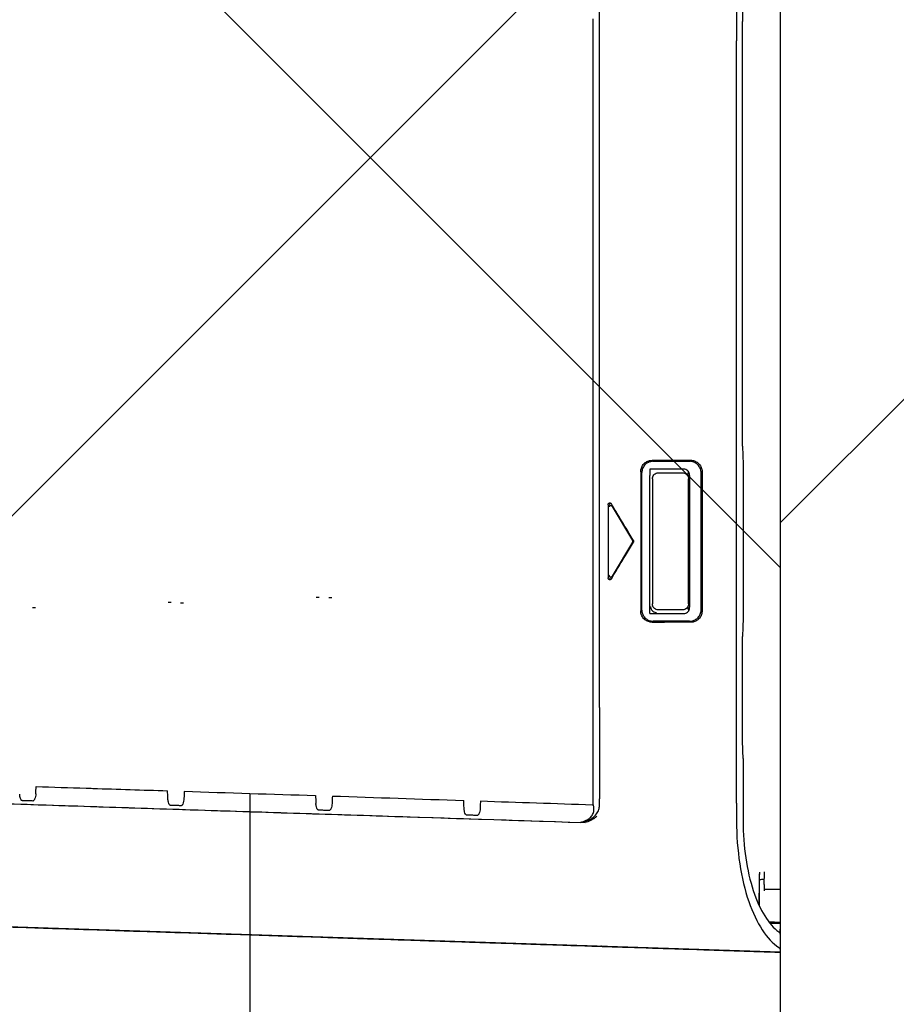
# Model space of a CAD drawing. Header units: millimetres. Extents: x 24385 to 79107, y -56478 to -23676.
# Tile 87 of 256: x 29214 to 29228, y -35295 to -35279. Entities that reach past the tile are written whole.
import ezdxf

# ---------------------------------------------------------------- set-up
doc = ezdxf.new("R2010")
doc.units = ezdxf.units.MM
doc.header["$LTSCALE"] = 2
doc.linetypes.add('ACAD_ISO10W100', pattern=[18, 12, -3, 0, -3])
doc.linetypes.add('DASHED', pattern=[19.05, 12.7, -6.35])
doc.layers.add('0_OPIS', color=7, linetype='Continuous', lineweight=13)
doc.layers.add('A_KRESKOWANIE', color=9, linetype='Continuous', lineweight=0)
for name, color, linetype in [('3DPLAN_A_KRESKOWANIE 1', 253, 'Continuous'), ('3DPLAN_A_OPIS', 8, 'Continuous'), ('3DPLAN_K_NOŚNA', 7, 'Continuous'), ('IS_freon_urządzenia', 3, 'DASHED'), ('IS_KLIM_urządzenia', 3, 'Continuous')]:
    doc.layers.add(name, color=color, linetype=linetype)
doc.layers.add('kanalizacja pod stropem skropliny', color=7, linetype='Continuous', lineweight=30, true_color=0x60bb04)
doc.styles.add('ARIAL', font='arial.ttf')

# ---------------------------------------------------------------- blocks, each defined once
blk = doc.blocks.new('G$C8A3076D4')
at = {"layer": 'IS_KLIM_urządzenia', "linetype": 'Continuous'}
for p, q in [((83.838, 25.983), (103.389, 25.983)), ((103.386, 25.691), (103.389, 25.983)), ((103.389, 25.983), (103.421, 25.983)), ((103.421, 25.983), (103.94, 25.983)), ((104.537, 25.983), (103.85, 5.032)), ((104.206, 25.983), (104.483, 25.983)), ((103.3, 25.691), (103.418, 25.691)), ((103.695, 25.605), (103.303, 25.605)), ((87.551, 25.294), (87.551, 25.294)), ((95.621, 24.495), (95.633, 24.483)), ((98.292, 24.538), (95.784, 24.538)), ((98.442, 24.483), (98.454, 24.495)), ((95.578, 23.661), (95.578, 24.329)), ((95.839, 24.292), (95.781, 24.31)), ((95.838, 24.328), (98.238, 24.328)), ((98.236, 24.292), (98.295, 24.31)), ((98.497, 24.328), (98.497, 23.663)), ((95.721, 24.221), (95.721, 23.604)), ((98.354, 23.602), (98.354, 24.221)), ((95.721, 23.604), (95.838, 23.604)), ((98.249, 23.602), (95.838, 23.604)), ((98.354, 23.602), (98.249, 23.602)), ((95.633, 23.508), (95.621, 23.496)), ((98.294, 23.454), (95.782, 23.454)), ((98.455, 23.496), (98.443, 23.508)), ((96.404, 22.914), (97.023, 23.286)), ((97.024, 23.285), (97.054, 23.285)), ((97.038, 23.293), (97.038, 23.306)), ((97.054, 23.285), (97.672, 22.914)), ((96.382, 22.876), (96.337, 22.864)), ((97.694, 22.877), (97.739, 22.864)), ((100.072, 22.682), (2.637, 22.68)), ((100.072, 22.682), (101.737, 22.682)), ((101.857, 22.682), (101.737, 22.682)), ((98.072, 17.795), (98.072, 17.739)), ((98.066, 17.562), (98.066, 17.51)), ((98.16, 15.034), (98.16, 15.09)), ((98.154, 14.86), (98.154, 14.809)), ((98.248, 12.329), (98.248, 12.385))]:
    blk.add_line(p, q, dxfattribs=at)
for points, knots in [([(102.138, 25.184), (102.677, 25.184), (103.198, 25.266), (104.02, 25.549), (104.309, 25.742), (104.449, 25.954)], [0, 0, 0, 0, 0.5, 0.5, 1, 1, 1, 1]), ([(102.142, 25.303), (102.606, 25.303), (103.053, 25.372), (103.774, 25.61), (104.032, 25.773), (104.168, 25.954)], [0, 0, 0, 0, 0.5, 0.5, 1, 1, 1, 1]), ([(104.01, 25.983), (104.01, 25.983), (104.013, 25.983), (104.021, 25.983), (104.028, 25.983), (104.043, 25.983), (104.053, 25.983), (104.074, 25.983), (104.085, 25.983), (104.104, 25.983), (104.111, 25.983), (104.118, 25.983)], [0, 0, 0, 0, 0.219023, 0.219023, 0.438058, 0.438058, 0.656944, 0.656944, 0.87576, 0.87576, 1, 1, 1, 1]), ([(104.168, 25.954), (104.179, 25.969), (104.19, 25.979), (104.202, 25.982), (104.204, 25.983), (104.206, 25.983)], [0, 0, 0, 0, 0.821812, 0.821812, 1, 1, 1, 1]), ([(104.483, 25.983), (104.475, 25.983), (104.466, 25.976), (104.454, 25.961), (104.452, 25.958), (104.449, 25.954)], [0, 0, 0, 0, 0.816733, 0.816733, 1, 1, 1, 1]), ([(104.499, 24.839), (104.5, 24.875), (104.502, 24.911), (104.508, 25.09), (104.512, 25.234), (104.521, 25.488), (104.524, 25.6), (104.529, 25.747), (104.53, 25.783), (104.532, 25.848), (104.533, 25.877), (104.534, 25.906)], [0, 0, 0, 0, 0.100899, 0.100899, 0.504493, 0.504493, 0.816985, 0.816985, 0.917884, 0.917884, 1, 1, 1, 1]), ([(104.534, 25.906), (104.535, 25.925), (104.535, 25.941), (104.536, 25.966), (104.537, 25.974), (104.537, 25.981), (104.537, 25.983), (104.537, 25.983)], [0, 0, 0, 0, 0.392229, 0.392229, 0.784249, 0.784249, 1, 1, 1, 1]), ([(104.526, 25.649), (104.526, 25.659), (104.527, 25.669), (104.527, 25.687), (104.527, 25.696), (104.528, 25.712), (104.528, 25.719), (104.528, 25.73), (104.529, 25.734), (104.529, 25.738), (104.529, 25.739), (104.529, 25.739)], [0, 0, 0, 0, 0.210961, 0.210961, 0.422293, 0.422293, 0.628454, 0.628454, 0.831061, 0.831061, 1, 1, 1, 1]), ([(104.526, 25.65), (104.526, 25.659), (104.527, 25.669), (104.527, 25.688), (104.527, 25.697), (104.528, 25.712), (104.528, 25.719), (104.528, 25.73), (104.529, 25.734), (104.529, 25.738), (104.529, 25.739), (104.529, 25.739)], [0, 0, 0, 0, 0.211733, 0.211733, 0.423835, 0.423835, 0.630807, 0.630807, 0.834292, 0.834292, 1, 1, 1, 1]), ([(103.3, 25.691), (103.274, 25.691), (103.244, 25.692), (103.178, 25.692), (103.142, 25.693), (103.106, 25.693), (103.095, 25.693), (103.083, 25.693), (103.071, 25.693)], [0, 0, 0, 0, 0.430538, 0.430538, 0.861083, 0.861083, 0.861083, 1, 1, 1, 1]), ([(103.543, 25.6), (103.464, 25.601), (103.386, 25.602), (103.229, 25.605), (103.152, 25.606), (103.074, 25.607)], [0, 0, 0, 0, 0.50329, 0.50329, 1, 1, 1, 1]), ([(103.303, 25.605), (103.278, 25.605), (103.247, 25.605), (103.182, 25.606), (103.146, 25.606), (103.109, 25.607), (103.098, 25.607), (103.086, 25.607), (103.074, 25.607)], [0, 0, 0, 0, 0.430538, 0.430538, 0.861084, 0.861084, 0.861084, 1, 1, 1, 1]), ([(104.392, 21.575), (104.393, 21.597), (104.394, 21.619), (104.397, 21.726), (104.4, 21.812), (104.414, 22.243), (104.426, 22.588), (104.466, 23.838), (104.496, 24.744), (104.526, 25.65)], [0, 0, 0, 0, 0.015859, 0.015859, 0.079296, 0.079296, 0.333041, 0.333041, 1, 1, 1, 1]), ([(104.468, 23.885), (104.469, 23.906), (104.469, 23.928), (104.473, 24.036), (104.476, 24.122), (104.49, 24.552), (104.501, 24.897), (104.517, 25.377), (104.521, 25.513), (104.526, 25.649)], [0, 0, 0, 0, 0.036607, 0.036607, 0.183034, 0.183034, 0.768742, 0.768742, 1, 1, 1, 1]), ([(101.001, 25.303), (101.049, 25.303), (101.097, 25.303), (101.477, 25.303), (101.809, 25.303), (102.142, 25.303)], [0, 0, 0, 0, 0.125711, 0.125711, 1, 1, 1, 1]), ([(104.491, 24.587), (104.491, 24.587), (104.491, 24.592), (104.492, 24.612), (104.492, 24.627), (104.494, 24.664), (104.494, 24.687), (104.496, 24.738), (104.497, 24.766), (104.498, 24.809), (104.499, 24.824), (104.499, 24.839)], [0, 0, 0, 0, 0.224792, 0.224792, 0.449681, 0.449681, 0.671287, 0.671287, 0.890855, 0.890855, 1, 1, 1, 1]), ([(95.559, 24.344), (95.559, 24.368), (95.563, 24.392), (95.579, 24.437), (95.591, 24.459), (95.621, 24.496), (95.639, 24.512), (95.679, 24.537), (95.701, 24.546), (95.74, 24.555), (95.757, 24.557), (95.773, 24.557)], [0, 0, 0, 0, 0.214793, 0.214793, 0.429768, 0.429768, 0.642337, 0.642337, 0.854674, 0.854674, 1, 1, 1, 1]), ([(95.784, 24.538), (95.762, 24.537), (95.741, 24.533), (95.698, 24.518), (95.676, 24.506), (95.638, 24.476), (95.622, 24.457), (95.597, 24.417), (95.588, 24.395), (95.58, 24.358), (95.579, 24.344), (95.578, 24.329)], [0, 0, 0, 0, 0.200387, 0.200387, 0.426427, 0.426427, 0.648857, 0.648857, 0.868877, 0.868877, 1, 1, 1, 1]), ([(98.497, 24.329), (98.497, 24.351), (98.493, 24.375), (98.477, 24.419), (98.465, 24.44), (98.436, 24.477), (98.417, 24.493), (98.377, 24.518), (98.355, 24.527), (98.319, 24.536), (98.305, 24.537), (98.292, 24.538)], [0, 0, 0, 0, 0.213005, 0.213005, 0.435813, 0.435813, 0.655762, 0.655762, 0.875481, 0.875481, 1, 1, 1, 1]), ([(98.303, 24.557), (98.327, 24.557), (98.351, 24.553), (98.397, 24.537), (98.419, 24.525), (98.456, 24.495), (98.472, 24.476), (98.497, 24.436), (98.506, 24.414), (98.515, 24.375), (98.516, 24.36), (98.516, 24.344)], [0, 0, 0, 0, 0.21758, 0.21758, 0.435409, 0.435409, 0.649759, 0.649759, 0.861786, 0.861786, 1, 1, 1, 1]), ([(104.438, 22.983), (104.447, 23.234), (104.464, 23.769), (104.482, 24.303), (104.491, 24.587)], [0, 0, 0, 0, 0.469475, 1, 1, 1, 1]), ([(95.559, 23.87), (95.559, 24.016), (95.559, 24.161), (95.559, 24.319), (95.559, 24.332), (95.559, 24.344)], [0, 0, 0, 0, 0.920239, 0.920239, 1, 1, 1, 1]), ([(95.837, 24.327), (95.822, 24.328), (95.807, 24.326), (95.781, 24.317), (95.77, 24.311), (95.751, 24.296), (95.743, 24.287), (95.73, 24.266), (95.726, 24.255), (95.722, 24.236), (95.721, 24.228), (95.721, 24.221)], [0, 0, 0, 0, 0.25296, 0.25296, 0.462503, 0.462503, 0.66918, 0.66918, 0.872793, 0.872793, 1, 1, 1, 1]), ([(95.788, 24.201), (95.788, 24.213), (95.79, 24.225), (95.798, 24.247), (95.803, 24.258), (95.818, 24.277), (95.827, 24.285), (95.848, 24.297), (95.859, 24.302), (95.879, 24.307), (95.887, 24.308), (95.896, 24.308)], [0, 0, 0, 0, 0.212569, 0.212569, 0.425194, 0.425194, 0.637197, 0.637197, 0.850795, 0.850795, 1, 1, 1, 1]), ([(98.18, 24.308), (97.577, 24.308), (96.975, 24.308), (96.214, 24.308), (96.055, 24.308), (95.896, 24.308)], [0, 0, 0, 0, 0.791153, 0.791153, 1, 1, 1, 1]), ([(98.18, 24.308), (98.192, 24.308), (98.205, 24.306), (98.228, 24.298), (98.239, 24.292), (98.258, 24.276), (98.266, 24.267), (98.278, 24.247), (98.283, 24.235), (98.287, 24.216), (98.288, 24.209), (98.288, 24.201)], [0, 0, 0, 0, 0.218879, 0.218879, 0.437963, 0.437963, 0.654051, 0.654051, 0.866935, 0.866935, 1, 1, 1, 1]), ([(98.354, 24.222), (98.354, 24.233), (98.352, 24.245), (98.345, 24.267), (98.339, 24.278), (98.324, 24.297), (98.315, 24.305), (98.295, 24.317), (98.283, 24.322), (98.261, 24.327), (98.25, 24.328), (98.24, 24.327)], [0, 0, 0, 0, 0.202261, 0.202261, 0.407554, 0.407554, 0.612246, 0.612246, 0.818478, 0.818478, 1, 1, 1, 1]), ([(98.516, 24.344), (98.516, 24.27), (98.516, 24.195), (98.516, 24.037), (98.516, 23.954), (98.516, 23.87)], [0, 0, 0, 0, 0.472162, 0.472162, 1, 1, 1, 1]), ([(95.788, 23.757), (95.788, 23.775), (95.788, 23.793), (95.788, 23.865), (95.788, 23.919), (95.788, 24.028), (95.788, 24.082), (95.788, 24.158), (95.788, 24.18), (95.788, 24.201)], [0, 0, 0, 0, 0.121775, 0.121775, 0.488358, 0.488358, 0.854941, 0.854941, 1, 1, 1, 1]), ([(98.288, 24.201), (98.288, 24.147), (98.288, 24.092), (98.288, 23.984), (98.288, 23.929), (98.288, 23.835), (98.288, 23.795), (98.288, 23.755)], [0, 0, 0, 0, 0.365581, 0.365581, 0.731161, 0.731161, 1, 1, 1, 1]), ([(95.895, 23.65), (95.883, 23.65), (95.871, 23.652), (95.848, 23.66), (95.837, 23.666), (95.818, 23.681), (95.81, 23.691), (95.797, 23.711), (95.793, 23.723), (95.788, 23.741), (95.788, 23.749), (95.788, 23.757)], [0, 0, 0, 0, 0.218873, 0.218873, 0.437954, 0.437954, 0.653982, 0.653982, 0.866856, 0.866856, 1, 1, 1, 1]), ([(98.288, 23.755), (98.288, 23.743), (98.286, 23.731), (98.278, 23.709), (98.272, 23.698), (98.257, 23.68), (98.248, 23.672), (98.228, 23.659), (98.217, 23.654), (98.197, 23.65), (98.188, 23.649), (98.18, 23.649)], [0, 0, 0, 0, 0.212634, 0.212634, 0.425334, 0.425334, 0.637265, 0.637265, 0.850652, 0.850652, 1, 1, 1, 1]), ([(98.227, 23.616), (98.231, 23.616), (98.235, 23.616), (98.251, 23.617), (98.263, 23.621), (98.284, 23.631), (98.295, 23.638), (98.312, 23.654), (98.319, 23.664), (98.33, 23.685), (98.333, 23.697), (98.335, 23.713), (98.335, 23.718), (98.335, 23.722)], [0, 0, 0, 0, 0.068006, 0.068006, 0.282521, 0.282521, 0.494688, 0.494688, 0.707047, 0.707047, 0.921261, 0.921261, 1, 1, 1, 1]), ([(104.429, 22.707), (104.429, 22.707), (104.433, 22.829), (104.448, 23.261), (104.458, 23.566), (104.468, 23.885)], [0, 0, 0, 0, 0.5, 0.5, 1, 1, 1, 1]), ([(95.77, 23.435), (95.747, 23.435), (95.723, 23.439), (95.678, 23.454), (95.656, 23.466), (95.619, 23.496), (95.604, 23.514), (95.579, 23.553), (95.57, 23.576), (95.561, 23.614), (95.559, 23.631), (95.559, 23.647)], [0, 0, 0, 0, 0.215021, 0.215021, 0.430311, 0.430311, 0.642044, 0.642044, 0.853214, 0.853214, 1, 1, 1, 1]), ([(95.578, 23.661), (95.579, 23.639), (95.583, 23.616), (95.598, 23.572), (95.61, 23.55), (95.641, 23.513), (95.659, 23.497), (95.699, 23.472), (95.721, 23.464), (95.756, 23.456), (95.769, 23.454), (95.782, 23.454)], [0, 0, 0, 0, 0.212573, 0.212573, 0.440484, 0.440484, 0.662544, 0.662544, 0.881424, 0.881424, 1, 1, 1, 1]), ([(95.895, 23.65), (96.28, 23.65), (96.665, 23.65), (97.427, 23.649), (97.803, 23.649), (98.18, 23.649)], [0, 0, 0, 0, 0.5056, 0.5056, 1, 1, 1, 1]), ([(98.294, 23.454), (98.315, 23.455), (98.336, 23.459), (98.379, 23.473), (98.4, 23.485), (98.437, 23.515), (98.453, 23.533), (98.478, 23.573), (98.487, 23.595), (98.495, 23.633), (98.497, 23.648), (98.497, 23.663)], [0, 0, 0, 0, 0.199354, 0.199354, 0.422544, 0.422544, 0.641498, 0.641498, 0.859891, 0.859891, 1, 1, 1, 1]), ([(98.516, 23.647), (98.516, 23.623), (98.512, 23.598), (98.496, 23.553), (98.484, 23.531), (98.454, 23.494), (98.436, 23.478), (98.396, 23.453), (98.374, 23.444), (98.336, 23.436), (98.32, 23.435), (98.305, 23.435)], [0, 0, 0, 0, 0.218422, 0.218422, 0.437198, 0.437198, 0.65107, 0.65107, 0.861859, 0.861859, 1, 1, 1, 1]), ([(95.77, 23.435), (95.788, 23.435), (95.805, 23.435), (96.173, 23.435), (96.524, 23.435), (97.051, 23.435), (97.226, 23.435), (97.703, 23.435), (98.004, 23.435), (98.305, 23.435)], [0, 0, 0, 0, 0.02048, 0.02048, 0.43588, 0.43588, 0.643581, 0.643581, 1, 1, 1, 1]), ([(97.021, 23.301), (96.936, 23.25), (96.851, 23.199), (96.676, 23.093), (96.586, 23.039), (96.449, 22.957), (96.402, 22.929), (96.355, 22.901)], [0, 0, 0, 0, 0.382836, 0.382836, 0.789091, 0.789091, 1, 1, 1, 1]), ([(97.021, 23.301), (97.024, 23.303), (97.028, 23.304), (97.035, 23.306), (97.039, 23.306), (97.046, 23.305), (97.049, 23.304), (97.053, 23.302), (97.054, 23.301), (97.054, 23.301)], [0, 0, 0, 0, 0.312096, 0.312096, 0.624293, 0.624293, 0.935211, 0.935211, 1, 1, 1, 1]), ([(97.721, 22.901), (97.67, 22.932), (97.619, 22.962), (97.477, 23.047), (97.387, 23.102), (97.216, 23.204), (97.135, 23.253), (97.054, 23.301)], [0, 0, 0, 0, 0.230759, 0.230759, 0.637021, 0.637021, 1, 1, 1, 1]), ([(96.37, 22.841), (96.366, 22.841), (96.361, 22.842), (96.353, 22.844), (96.35, 22.846), (96.344, 22.851), (96.341, 22.854), (96.338, 22.86), (96.337, 22.863), (96.336, 22.869), (96.336, 22.872), (96.337, 22.878), (96.338, 22.881), (96.341, 22.887), (96.343, 22.89), (96.348, 22.896), (96.351, 22.898), (96.355, 22.901)], [0, 0, 0, 0, 0.154291, 0.154291, 0.283918, 0.283918, 0.414787, 0.414787, 0.527246, 0.527246, 0.63128, 0.63128, 0.740016, 0.740016, 0.863016, 0.863016, 1, 1, 1, 1]), ([(96.404, 22.914), (96.4, 22.911), (96.397, 22.908), (96.392, 22.901), (96.39, 22.897), (96.388, 22.89), (96.387, 22.886), (96.388, 22.879), (96.389, 22.876), (96.392, 22.87), (96.393, 22.868), (96.398, 22.863), (96.4, 22.861), (96.405, 22.859), (96.408, 22.858), (96.411, 22.857)], [0, 0, 0, 0, 0.196698, 0.196698, 0.349939, 0.349939, 0.504631, 0.504631, 0.638183, 0.638183, 0.761245, 0.761245, 0.889276, 0.889276, 1, 1, 1, 1]), ([(97.656, 22.856), (97.66, 22.856), (97.664, 22.857), (97.671, 22.859), (97.675, 22.861), (97.681, 22.866), (97.683, 22.868), (97.687, 22.875), (97.688, 22.878), (97.689, 22.884), (97.689, 22.887), (97.688, 22.893), (97.687, 22.896), (97.684, 22.902), (97.681, 22.905), (97.677, 22.91), (97.674, 22.912), (97.672, 22.914)], [0, 0, 0, 0, 0.138876, 0.138876, 0.276148, 0.276148, 0.414741, 0.414741, 0.533716, 0.533716, 0.643356, 0.643356, 0.757483, 0.757483, 0.886173, 0.886173, 1, 1, 1, 1]), ([(97.721, 22.901), (97.726, 22.898), (97.73, 22.894), (97.736, 22.887), (97.738, 22.883), (97.74, 22.876), (97.74, 22.872), (97.74, 22.865), (97.739, 22.862), (97.736, 22.856), (97.734, 22.853), (97.73, 22.849), (97.727, 22.847), (97.721, 22.844), (97.718, 22.843), (97.712, 22.842), (97.709, 22.841), (97.706, 22.841)], [0, 0, 0, 0, 0.191145, 0.191145, 0.322347, 0.322347, 0.454835, 0.454835, 0.568645, 0.568645, 0.672753, 0.672753, 0.78059, 0.78059, 0.901973, 0.901973, 1, 1, 1, 1]), ([(102.162, 22.357), (102.159, 22.381), (102.154, 22.404), (102.134, 22.471), (102.115, 22.514), (102.068, 22.581), (102.043, 22.608), (101.99, 22.647), (101.962, 22.661), (101.91, 22.678), (101.884, 22.682), (101.859, 22.682)], [0, 0, 0, 0, 0.147495, 0.147495, 0.433297, 0.433297, 0.656376, 0.656376, 0.843345, 0.843345, 1, 1, 1, 1]), ([(101.845, 22.57), (101.394, 22.57), (100.943, 22.57), (100.352, 22.57), (100.212, 22.57), (100.072, 22.57)], [0, 0, 0, 0, 0.76313, 0.76313, 1, 1, 1, 1]), ([(102.13, 22.441), (102.124, 22.453), (102.118, 22.465), (102.096, 22.499), (102.077, 22.519), (102.035, 22.552), (102.011, 22.565), (101.963, 22.579), (101.938, 22.582), (101.892, 22.581), (101.869, 22.577), (101.848, 22.571)], [0, 0, 0, 0, 0.113906, 0.113906, 0.347081, 0.347081, 0.58142, 0.58142, 0.799508, 0.799508, 1, 1, 1, 1]), ([(102.054, 22.633), (102.055, 22.632), (102.056, 22.631), (102.058, 22.629), (102.058, 22.629), (102.062, 22.625), (102.065, 22.621), (102.073, 22.612), (102.078, 22.606), (102.089, 22.592), (102.095, 22.585), (102.106, 22.568), (102.112, 22.558), (102.123, 22.539), (102.128, 22.529), (102.15, 22.487), (102.162, 22.452), (102.172, 22.418)], [0, 0, 0, 0, 0.016367, 0.016367, 0.024318, 0.024318, 0.082428, 0.082428, 0.175157, 0.175157, 0.292034, 0.292034, 0.423334, 0.423334, 0.56135, 0.56135, 1, 1, 1, 1]), ([(101.594, 4.684), (101.69, 7.634), (101.786, 10.588), (101.978, 16.501), (102.075, 19.459), (102.172, 22.418)], [0, 0, 0, 0, 0.5, 0.5, 1, 1, 1, 1]), ([(101.661, 6.769), (101.67, 7.046), (101.679, 7.323), (101.708, 8.217), (101.728, 8.834), (101.768, 10.069), (101.788, 10.686), (101.828, 11.922), (101.848, 12.54), (101.889, 13.775), (101.909, 14.393), (101.949, 15.629), (101.969, 16.247), (102.01, 17.483), (102.03, 18.102), (102.089, 19.924), (102.129, 21.129), (102.168, 22.334)], [0, 0, 0, 0, 0.053446, 0.053446, 0.172527, 0.172527, 0.291607, 0.291607, 0.410687, 0.410687, 0.529767, 0.529767, 0.648846, 0.648846, 0.767925, 0.767925, 1, 1, 1, 1]), ([(104.34, 19.984), (104.34, 19.984), (104.346, 20.149), (104.365, 20.733), (104.378, 21.146), (104.392, 21.575)], [0, 0, 0, 0, 0.5, 0.5, 1, 1, 1, 1]), ([(101.778, 20.51), (101.813, 20.508), (101.849, 20.506), (101.893, 20.504), (101.902, 20.504), (101.91, 20.503)], [0, 0, 0, 0, 0.810074, 0.810074, 1, 1, 1, 1]), ([(101.91, 20.503), (101.944, 20.502), (101.979, 20.497), (102.015, 20.48), (102.019, 20.477), (102.027, 20.472), (102.031, 20.468), (102.036, 20.462), (102.038, 20.46), (102.04, 20.455), (102.041, 20.452), (102.041, 20.449), (102.041, 20.449), (102.041, 20.448)], [0, 0, 0, 0, 0.695969, 0.695969, 0.791899, 0.791899, 0.888764, 0.888764, 0.938947, 0.938947, 0.990051, 0.990051, 1, 1, 1, 1]), ([(102.041, 20.448), (102.041, 20.441), (102.04, 20.434), (102.039, 20.403), (102.039, 20.379), (102.037, 20.324), (102.036, 20.293), (102.035, 20.262)], [0, 0, 0, 0, 0.112126, 0.112126, 0.49686, 0.49686, 1, 1, 1, 1]), ([(101.91, 20.21), (101.907, 20.21), (101.904, 20.21), (101.857, 20.207), (101.812, 20.205), (101.768, 20.203)], [0, 0, 0, 0, 0.063017, 0.063017, 1, 1, 1, 1]), ([(102.035, 20.262), (102.035, 20.259), (102.034, 20.257), (102.032, 20.252), (102.03, 20.249), (102.025, 20.243), (102.021, 20.239), (102.004, 20.228), (101.99, 20.223), (101.954, 20.214), (101.932, 20.211), (101.91, 20.21)], [0, 0, 0, 0, 0.048, 0.048, 0.109286, 0.109286, 0.217724, 0.217724, 0.531138, 0.531138, 1, 1, 1, 1]), ([(104.264, 17.648), (104.267, 17.747), (104.271, 17.877), (104.278, 18.073), (104.281, 18.173), (104.284, 18.268), (104.288, 18.379), (104.293, 18.543), (104.299, 18.741), (104.304, 18.887), (104.308, 18.992), (104.309, 19.041), (104.31, 19.075), (104.314, 19.18), (104.319, 19.34), (104.324, 19.486), (104.326, 19.548), (104.327, 19.573), (104.328, 19.626), (104.333, 19.77), (104.337, 19.891), (104.34, 19.984)], [0, 0, 0, 0, 0.127637, 0.167413, 0.2523, 0.255305, 0.289836, 0.395298, 0.466126, 0.543505, 0.58331, 0.600483, 0.606077, 0.626703, 0.735287, 0.811876, 0.813489, 0.815279, 0.844498, 0.881081, 1, 1, 1, 1]), ([(101.689, 17.806), (101.725, 17.805), (101.761, 17.803), (101.804, 17.801), (101.812, 17.801), (101.82, 17.8)], [0, 0, 0, 0, 0.821008, 0.821008, 1, 1, 1, 1]), ([(101.82, 17.8), (101.854, 17.799), (101.889, 17.794), (101.925, 17.776), (101.929, 17.774), (101.938, 17.768), (101.942, 17.765), (101.946, 17.759), (101.948, 17.757), (101.95, 17.752), (101.951, 17.749), (101.951, 17.746), (101.951, 17.745), (101.951, 17.745)], [0, 0, 0, 0, 0.693744, 0.693744, 0.790251, 0.790251, 0.887686, 0.887686, 0.938017, 0.938017, 0.989277, 0.989277, 1, 1, 1, 1]), ([(101.951, 17.745), (101.951, 17.737), (101.951, 17.729), (101.95, 17.697), (101.949, 17.673), (101.947, 17.624), (101.946, 17.6), (101.945, 17.569), (101.945, 17.563), (101.945, 17.556)], [0, 0, 0, 0, 0.124576, 0.124576, 0.509593, 0.509593, 0.89461, 0.89461, 1, 1, 1, 1]), ([(103.854, 5.158), (103.855, 5.181), (103.857, 5.253), (103.86, 5.345), (103.863, 5.429), (103.865, 5.505), (103.867, 5.539), (103.867, 5.544), (103.867, 5.538), (103.866, 5.532), (103.866, 5.527), (103.866, 5.524), (103.866, 5.523), (103.866, 5.534), (103.868, 5.573), (103.87, 5.64), (103.873, 5.722), (103.877, 5.846), (103.882, 6.017), (103.89, 6.241), (103.899, 6.516), (103.911, 6.879), (103.926, 7.351), (103.937, 7.691), (103.947, 7.988), (103.957, 8.301), (103.971, 8.719), (103.988, 9.249), (104.006, 9.803), (104.025, 10.379), (104.051, 11.172), (104.085, 12.208), (104.121, 13.288), (104.15, 14.173), (104.179, 15.072), (104.216, 16.211), (104.247, 17.15), (104.263, 17.63), (104.264, 17.647)], [0, 0, 0, 0, 0.018641, 0.057142, 0.095632, 0.134118, 0.211088, 0.249572, 0.288055, 0.307297, 0.326539, 0.345781, 0.365023, 0.403505, 0.441988, 0.472783, 0.495894, 0.51901, 0.557556, 0.576874, 0.59623, 0.635089, 0.654663, 0.674348, 0.684232, 0.694144, 0.714051, 0.734046, 0.754104, 0.774227, 0.79441, 0.834919, 0.87562, 0.896032, 0.916468, 0.957411, 0.998425, 1, 1, 1, 1]), ([(101.677, 17.498), (101.722, 17.5), (101.766, 17.502), (101.814, 17.504), (101.818, 17.504), (101.821, 17.505)], [0, 0, 0, 0, 0.924529, 0.924529, 1, 1, 1, 1]), ([(101.945, 17.556), (101.945, 17.554), (101.944, 17.551), (101.942, 17.546), (101.941, 17.544), (101.935, 17.537), (101.931, 17.534), (101.915, 17.523), (101.9, 17.518), (101.865, 17.508), (101.843, 17.506), (101.821, 17.505)], [0, 0, 0, 0, 0.048201, 0.048201, 0.109722, 0.109722, 0.218519, 0.218519, 0.532765, 0.532765, 1, 1, 1, 1]), ([(101.601, 15.102), (101.637, 15.1), (101.673, 15.099), (101.716, 15.097), (101.724, 15.096), (101.732, 15.096)], [0, 0, 0, 0, 0.820482, 0.820482, 1, 1, 1, 1]), ([(101.732, 15.096), (101.766, 15.094), (101.801, 15.089), (101.837, 15.072), (101.841, 15.07), (101.85, 15.064), (101.854, 15.061), (101.859, 15.055), (101.86, 15.052), (101.863, 15.047), (101.864, 15.045), (101.864, 15.041), (101.864, 15.041), (101.864, 15.04)], [0, 0, 0, 0, 0.690103, 0.690103, 0.787572, 0.787572, 0.885962, 0.885962, 0.936534, 0.936534, 0.988048, 0.988048, 1, 1, 1, 1]), ([(101.864, 15.04), (101.864, 15.033), (101.863, 15.025), (101.862, 14.994), (101.862, 14.97), (101.86, 14.923), (101.859, 14.899), (101.858, 14.868), (101.858, 14.861), (101.858, 14.854)], [0, 0, 0, 0, 0.118567, 0.118567, 0.502958, 0.502958, 0.88735, 0.88735, 1, 1, 1, 1]), ([(101.735, 14.803), (101.732, 14.803), (101.73, 14.803), (101.682, 14.801), (101.636, 14.798), (101.59, 14.796)], [0, 0, 0, 0, 0.054124, 0.054124, 1, 1, 1, 1]), ([(101.858, 14.854), (101.858, 14.852), (101.857, 14.849), (101.855, 14.844), (101.854, 14.842), (101.848, 14.835), (101.844, 14.832), (101.828, 14.821), (101.813, 14.816), (101.778, 14.807), (101.757, 14.804), (101.735, 14.803)], [0, 0, 0, 0, 0.048481, 0.048481, 0.11032, 0.11032, 0.219579, 0.219579, 0.534783, 0.534783, 1, 1, 1, 1]), ([(101.514, 12.397), (101.524, 12.701), (101.533, 13.005), (101.544, 13.35), (101.546, 13.39), (101.547, 13.431)], [0, 0, 0, 0, 0.882754, 0.882754, 1, 1, 1, 1]), ([(101.645, 12.391), (101.679, 12.389), (101.714, 12.385), (101.75, 12.368), (101.755, 12.365), (101.764, 12.359), (101.769, 12.354), (101.774, 12.347), (101.776, 12.345), (101.777, 12.34), (101.778, 12.337), (101.778, 12.335)], [0, 0, 0, 0, 0.685011, 0.685011, 0.783752, 0.783752, 0.907034, 0.907034, 0.953469, 0.953469, 1, 1, 1, 1]), ([(101.778, 12.335), (101.777, 12.327), (101.777, 12.32), (101.776, 12.288), (101.775, 12.264), (101.774, 12.216), (101.773, 12.192), (101.772, 12.161), (101.772, 12.154), (101.772, 12.147)], [0, 0, 0, 0, 0.119307, 0.119307, 0.503808, 0.503808, 0.888309, 0.888309, 1, 1, 1, 1]), ([(101.772, 12.147), (101.772, 12.145), (101.771, 12.142), (101.769, 12.137), (101.767, 12.135), (101.762, 12.128), (101.758, 12.125), (101.741, 12.114), (101.727, 12.109), (101.692, 12.1), (101.671, 12.098), (101.65, 12.097)], [0, 0, 0, 0, 0.048924, 0.048924, 0.111334, 0.111334, 0.221614, 0.221614, 0.539733, 0.539733, 1, 1, 1, 1])]:
    blk.add_open_spline(points, degree=3, knots=knots, dxfattribs=at)
for points, degree in [([(103.94, 25.983), (103.949, 25.983), (103.957, 25.983), (103.964, 25.983)], 3), ([(103.98, 25.77), (103.984, 25.841), (103.987, 25.912), (103.991, 25.983)], 3), ([(104.004, 25.793), (104.006, 25.856), (104.008, 25.92), (104.01, 25.983)], 3), ([(104.206, 25.983), (104.177, 25.983), (104.147, 25.983), (104.118, 25.983)], 3), ([(104.483, 25.983), (104.519, 25.983), (104.537, 25.983), (104.537, 25.983)], 3), ([(103.208, 25.606), (103.207, 25.634), (103.206, 25.663), (103.205, 25.692)], 3), ([(103.681, 25.598), (103.635, 25.599), (103.589, 25.599), (103.543, 25.6)], 3), ([(5.501, 25.184), (87.905, 25.184)], 1), ([(72.643, 25.294), (77.612, 25.294), (82.581, 25.294), (87.551, 25.294)], 3), ([(95.303, 25.294), (92.719, 25.294), (90.135, 25.294), (87.551, 25.294)], 3), ([(101.817, 25.184), (87.905, 25.184)], 1), ([(95.303, 25.294), (95.391, 25.297), (95.48, 25.3), (95.568, 25.303)], 3), ([(95.568, 25.303), (96.548, 25.303), (97.528, 25.303), (98.507, 25.303)], 3), ([(98.507, 25.303), (98.596, 25.3), (98.684, 25.297), (98.773, 25.294)], 3), ([(100.692, 25.294), (100.052, 25.294), (99.412, 25.294), (98.773, 25.294)], 3), ([(100.735, 25.295), (100.721, 25.294), (100.706, 25.294), (100.692, 25.294)], 3), ([(100.957, 25.303), (100.883, 25.3), (100.809, 25.297), (100.735, 25.295)], 3), ([(101.001, 25.303), (100.987, 25.303), (100.972, 25.303), (100.957, 25.303)], 3), ([(101.817, 25.184), (101.924, 25.184), (102.031, 25.184), (102.138, 25.184)], 3), ([(95.773, 24.557), (96.616, 24.557), (97.459, 24.557), (98.303, 24.557)], 3), ([(95.559, 23.647), (95.559, 23.721), (95.559, 23.796), (95.559, 23.87)], 3), ([(98.516, 23.647), (98.516, 23.721), (98.516, 23.796), (98.516, 23.87)], 3), ([(96.37, 22.841), (96.815, 22.841), (97.261, 22.841), (97.706, 22.841)], 3), ([(104.436, 22.911), (104.436, 22.911), (104.437, 22.935), (104.438, 22.983)], 3), ([(104.354, 20.404), (104.38, 21.184), (104.405, 21.966), (104.431, 22.748)], 3), ([(104.431, 22.748), (104.43, 22.72), (104.429, 22.707), (104.429, 22.707)], 3), ([(100.072, 22.57), (95.882, 22.57), (91.691, 22.57), (87.501, 22.57)], 3), ([(101.777, 20.51), (101.8, 21.192), (101.822, 21.874), (101.845, 22.557)], 3), ([(101.845, 22.557), (101.845, 22.561), (101.845, 22.565), (101.845, 22.57)], 3), ([(102.168, 22.334), (102.159, 22.371), (102.146, 22.407), (102.13, 22.441)], 3), ([(102.172, 22.418), (102.171, 22.389), (102.169, 22.362), (102.168, 22.334)], 3), ([(104.347, 20.182), (104.347, 20.182), (104.349, 20.258), (104.354, 20.404)], 3), ([(101.687, 17.807), (101.714, 18.605), (101.74, 19.404), (101.767, 20.203)], 3), ([(104.34, 19.984), (104.34, 19.984), (104.34, 19.984), (104.34, 19.984)], 3), ([(101.6, 15.102), (101.626, 15.9), (101.652, 16.699), (101.677, 17.498)], 3), ([(101.547, 13.431), (101.561, 13.886), (101.576, 14.341), (101.59, 14.796)], 3), ([(101.645, 12.391), (101.601, 12.393), (101.557, 12.395), (101.514, 12.397)], 3)]:
    blk.add_open_spline(points, degree=degree, dxfattribs=at)
blk = doc.blocks.new('II pietrooo')
at = {"layer": '3DPLAN_A_KRESKOWANIE 1'}
h = blk.add_hatch(dxfattribs=at)
h.set_pattern_fill('ANSI31', color=256, scale=7.5, style=0)
h.set_pattern_definition([(45, (25713.503, -37486.946), (-16.83798, 16.83798), [])])
h.paths.add_polyline_path([(28996.124, -35640.037), (29220.124, -35640.037), (29220.124, -35744.037), (29268.124, -35744.037), (29268.124, -35638.037), (29280.124, -35638.037), (29280.124, -35618.037), (28996.124, -35618.037)])
h.paths.add_polyline_path([(28878.124, -35618.037), (28627.124, -35618.037), (28627.124, -35638.715), (28681.519, -35638.715), (28681.519, -35640.037), (28878.124, -35640.037)])
h.paths.add_polyline_path([(28627.124, -35774.701), (28669.124, -35774.701), (28669.124, -35692.715), (28627.124, -35692.715)])
h.paths.add_polyline_path([(28558.698, -36657.037), (28739.124, -36657.037), (28739.124, -36571.037), (28671.124, -36571.037), (28671.124, -36518.037), (28657.124, -36518.037), (28657.124, -36236.037), (28700.124, -36236.037), (28700.124, -36016.037), (28669.124, -36016.037), (28669.124, -35828.701), (28627.124, -35828.701), (28627.124, -35865.037), (28626.124, -35886.037), (28626.124, -36572.037), (28558.698, -36572.037)])
h.paths.add_polyline_path([(29268.124, -35964.037), (29268.124, -35847.037), (29220.124, -35847.037), (29220.124, -35964.037)])
h.paths.add_polyline_path([(29503.486, -35638.037), (29503.486, -35618.037), (29460.124, -35618.037), (29460.124, -35600.037), (29450.124, -35600.037), (29450.124, -35618.037), (29383.124, -35618.037), (29383.124, -35638.037)])
h.paths.add_polyline_path([(28853.124, -36657.037), (29038.124, -36657.037), (29038.124, -36571.037), (28853.124, -36571.037)])
h.paths.add_polyline_path([(29151.124, -36657.037), (29338.124, -36657.037), (29338.124, -36571.037), (29270.124, -36571.037), (29270.124, -36518.037), (29220.124, -36518.037), (29220.124, -36571.037), (29151.124, -36571.037)])
h.paths.add_polyline_path([(29634.124, -36571.037), (29451.124, -36571.037), (29451.124, -36657.037), (29634.124, -36657.037)])
h.paths.add_polyline_path([(29935.124, -36571.037), (29869.124, -36571.037), (29869.124, -36518.037), (29822.124, -36518.037), (29822.124, -36571.037), (29747.124, -36571.037), (29747.124, -36657.037), (29935.124, -36657.037)])
h.paths.add_polyline_path([(30049.124, -36657.037), (30229.124, -36657.037), (30229.124, -36572.037), (30152.124, -36572.037), (30152.124, -35868.037), (30205.124, -35868.037), (30205.124, -35846.037), (30137.124, -35846.037), (30137.124, -36571.037), (30049.124, -36571.037)])
h.paths.add_polyline_path([(30416.124, -35967.037), (30444.124, -35967.037), (30444.124, -36519.037), (30416.124, -36519.037), (30416.124, -36572.037), (30344.124, -36572.037), (30344.124, -36657.037), (30525.124, -36657.037), (30525.124, -36569.037), (30491.124, -36569.037), (30491.124, -35961.037), (30561.124, -35961.037), (30561.124, -35942.037), (30464.124, -35942.037), (30464.124, -35846.037), (30308.124, -35846.037), (30308.124, -35868.037), (30416.124, -35868.037)])
h.paths.add_polyline_path([(30640.124, -36657.037), (30826.124, -36657.037), (30826.124, -36569.037), (30640.124, -36569.037)])
h.paths.add_polyline_path([(31069.124, -36128.037), (31069.124, -36517.037), (31041.124, -36517.037), (31041.124, -36569.037), (30941.124, -36569.037), (30941.124, -36657.037), (31677.485, -36657.037), (31677.485, -36350.037), (31638.124, -36350.037), (31638.124, -36497.037), (31585.124, -36497.037), (31585.124, -36562.037), (31092.124, -36562.037), (31092.124, -36128.037)])
h.paths.add_polyline_path([(31069.124, -35961.037), (30716.124, -35961.037), (30716.124, -35813.037), (30718.619, -35813.037), (30728.124, -35813.037), (30728.124, -35942.037), (31012.124, -35942.037), (31012.124, -35891.037), (31024.124, -35891.037), (31024.124, -35870.037), (31046.124, -35870.037), (31046.124, -35891.037), (31058.124, -35891.037), (31058.124, -35942.037), (31562.124, -35942.037), (31562.124, -35677.037), (31610.124, -35677.037), (31610.124, -35281.037), (31677.485, -35281.037), (31677.485, -36124.037), (31638.124, -36124.037), (31638.124, -35961.037), (31092.124, -35961.037), (31092.124, -36025.037), (31069.124, -36025.037)])
h.paths.add_polyline_path([(30708.333, -35857.49), (30708.333, -35812.361), (30740.733, -35812.361), (30740.733, -35857.49)], flags=9)
h.paths.add_polyline_path([(31062.124, -35694.037), (31062.124, -35618.037), (31015.124, -35618.037), (31015.124, -35694.037)])
h.paths.add_polyline_path([(31677.485, -35151.037), (31677.485, -34962.037), (30941.124, -34962.037), (30941.124, -35016.037), (31013.124, -35016.037), (31013.124, -35069.037), (31062.124, -35069.037), (31062.124, -35011.037), (31562.124, -35011.037), (31562.124, -35142.037), (31610.124, -35142.037), (31610.124, -35151.037)])
h.paths.add_polyline_path([(30826.124, -34962.037), (30640.124, -34962.037), (30640.124, -35016.037), (30826.124, -35016.037)])
h.paths.add_polyline_path([(30346.124, -35009.037), (30420.124, -35009.037), (30420.124, -35062.037), (30450.124, -35062.037), (30450.124, -35149.037), (30460.124, -35149.037), (30460.124, -35016.037), (30525.124, -35016.037), (30525.124, -34962.037), (30346.124, -34962.037)])
h.paths.add_polyline_path([(30231.124, -34962.037), (30056.124, -34962.037), (30056.124, -35009.037), (30231.124, -35009.037)])
h.paths.add_polyline_path([(29856.124, -35328.037), (29856.124, -35059.037), (29872.124, -35059.037), (29872.124, -35009.037), (29941.124, -35009.037), (29941.124, -34962.037), (29753.124, -34962.037), (29753.124, -35009.037), (29818.124, -35009.037), (29818.124, -35059.037), (29834.124, -35059.037), (29834.124, -35328.037)])
h.paths.add_polyline_path([(29460.124, -35480.037), (29460.124, -35466.037), (30247.124, -35466.037), (30247.124, -35441.037), (29856.124, -35441.037), (29856.124, -35428.037), (29834.124, -35428.037), (29834.124, -35441.037), (29556.124, -35441.037), (29556.124, -35009.037), (29638.124, -35009.037), (29638.124, -34962.037), (29461.124, -34962.037), (29461.124, -35016.037), (29547.124, -35016.037), (29547.124, -35448.037), (29368.124, -35448.037), (29368.124, -35466.037), (29450.124, -35466.037), (29450.124, -35480.037), (29452.119, -35480.037)])
h.paths.add_polyline_path([(29336.124, -34962.037), (29156.457, -34962.037), (29156.457, -35014.037), (29226.457, -35014.037), (29226.457, -35404.037), (29175.457, -35404.037), (29175.457, -35444.037), (28929.457, -35444.037), (28929.457, -35466.037), (29265.124, -35466.037), (29265.124, -35448.037), (29253.124, -35448.037), (29253.124, -35070.037), (29282.124, -35070.037), (29282.124, -35016.037), (29336.124, -35016.037)])
h.paths.add_polyline_path([(28860.457, -35014.037), (29041.457, -35014.037), (29041.457, -34962.037), (28860.457, -34962.037)])
h.paths.add_polyline_path([(28697.457, -35187.037), (28697.457, -35084.037), (28674.457, -35084.037), (28674.457, -35014.037), (28745.457, -35014.037), (28745.457, -34962.037), (28602.124, -34962.037), (28602.124, -35015.037), (28627.124, -35015.037), (28627.124, -35067.037), (28642.124, -35067.037), (28642.124, -35072.037), (28642.124, -35146.32), (28685.708, -35146.32), (28685.708, -35187.037)])
h.paths.add_polyline_path([(28642.124, -35353.037), (28635.124, -35353.037), (28635.124, -35438.037), (28643.124, -35438.037), (28643.124, -35466.037), (28829.457, -35466.037), (28829.457, -35444.037), (28674.457, -35444.037), (28674.457, -35200.32), (28642.124, -35200.32)])
h.paths.add_polyline_path([(28492.124, -35015.037), (28492.124, -34962.037), (28211.995, -34962.037), (28211.995, -34959.037), (28205.124, -34959.037), (28205.124, -35015.037)])
h.paths.add_polyline_path([(28062.124, -35183.037), (28062.124, -35072.037), (28072.124, -35072.037), (28072.124, -35015.037), (28081.124, -35015.037), (28081.124, -34918.037), (28086.124, -34918.037), (28086.124, -34914.037), (28068.985, -34914.037), (28068.985, -34944.037), (28073.985, -34944.037), (28073.985, -34959.037), (28062.485, -34959.037), (28062.485, -34962.037), (28026.624, -34962.037), (28026.624, -35180.037), (28027.124, -35180.037), (28027.124, -35183.037)])
h.paths.add_polyline_path([(27906.124, -35022.037), (27982.124, -35022.037), (27982.124, -35089.037), (27944.124, -35089.037), (27944.124, -35180.037), (28026.624, -35180.037), (28026.624, -34962.037), (27906.124, -34962.037)])
h.paths.add_polyline_path([(27791.124, -34962.037), (27617.124, -34962.037), (27617.124, -35022.037), (27791.124, -35022.037)])
h.paths.add_polyline_path([(27460.124, -35083.037), (27426.124, -35083.037), (27426.124, -35022.037), (27502.124, -35022.037), (27502.124, -34962.037), (26781.485, -34962.037), (26781.485, -35100.037), (26827.124, -35100.037), (26827.124, -35020.037), (27377.124, -35020.037), (27377.124, -35072.037), (27405.124, -35072.037), (27405.124, -35233.037), (27460.124, -35233.037)])
h.paths.add_polyline_path([(27405.124, -35492.037), (27426.124, -35492.037), (27426.124, -35323.037), (27405.124, -35323.037), (27405.124, -35332.037), (26827.124, -35332.037), (26827.124, -35275.037), (26781.485, -35275.037), (26781.485, -35409.037), (26826.124, -35409.037), (26826.124, -35352.037), (27405.124, -35352.037)])
h.paths.add_polyline_path([(26827.124, -36005.037), (26827.124, -35955.037), (27379.124, -35955.037), (27379.124, -35969.037), (27405.124, -35969.037), (27405.124, -35998.037), (27426.124, -35998.037), (27426.124, -35901.037), (27346.124, -35901.037), (27346.124, -35931.037), (26850.124, -35931.037), (26850.124, -35891.037), (26781.485, -35891.037), (26781.485, -36005.037)])
h.paths.add_polyline_path([(26993.716, -36573.037), (26827.124, -36573.037), (26827.124, -36503.037), (26881.124, -36503.037), (26881.124, -36349.037), (26827.124, -36349.037), (26827.124, -36275.037), (26781.485, -36275.037), (26781.485, -36657.037), (26993.716, -36657.037)])
h.paths.add_polyline_path([(27462.551, -36581.037), (27431.124, -36581.037), (27431.124, -36173.037), (27468.124, -36173.037), (27468.124, -36134.037), (27477.124, -36134.037), (27477.124, -36113.037), (27426.124, -36113.037), (27426.124, -36088.037), (27405.124, -36088.037), (27405.124, -36522.037), (27378.124, -36522.037), (27378.124, -36573.037), (27181.882, -36573.037), (27181.882, -36657.037), (27462.551, -36657.037)])
h.paths.add_polyline_path([(27415.624, -36075.118), (27432.053, -36075.118), (27432.053, -36095.118), (27415.624, -36095.118)], flags=9)
h.paths.add_polyline_path([(27804.124, -36578.85), (27739.124, -36578.85), (27739.124, -36043.85), (27716.124, -36043.85), (27716.124, -36113.037), (27580.124, -36113.037), (27580.124, -36134.037), (27717.124, -36134.037), (27717.124, -36581.037), (27577.551, -36581.037), (27577.551, -36657.037), (27804.124, -36657.037)])
h.paths.add_polyline_path([(28147.698, -36572.037), (28077.698, -36572.037), (28077.698, -36523.037), (28062.698, -36523.037), (28062.698, -36237.037), (28106.698, -36237.037), (28106.698, -36134.037), (28062.698, -36134.037), (28062.698, -36010.037), (28106.698, -36010.037), (28106.698, -35886.037), (28394.124, -35886.037), (28394.124, -35864.037), (28063.124, -35864.037), (28063.124, -35670.037), (28073.124, -35670.037), (28073.124, -35621.037), (28062.124, -35621.037), (28062.124, -35543.037), (28082.124, -35543.037), (28082.124, -35495.037), (28062.124, -35495.037), (28062.124, -35394.037), (28282.124, -35394.037), (28282.124, -35408.037), (28286.461, -35408.037), (28298.124, -35408.037), (28298.124, -35378.037), (28379.124, -35378.037), (28379.124, -35438.037), (28517.124, -35438.037), (28517.124, -35353.037), (28062.124, -35353.037), (28062.124, -35333.037), (28027.124, -35333.037), (28027.124, -35347.037), (28026.624, -35347.037), (28026.624, -36657.037), (28147.698, -36657.037)])
h.paths.add_polyline_path([(27990.124, -35853.037), (27968.124, -35853.037), (27968.124, -35869.037), (27697.299, -35869.037), (27697.299, -35888.037), (27716.124, -35888.037), (27716.124, -35906.276), (27737.698, -35906.276), (27737.698, -35953.85), (27739.124, -35953.85), (27739.124, -35885.85), (27985.124, -35885.85), (27985.124, -35971.85), (28001.124, -35971.85), (28001.124, -36038.85), (27936.124, -36038.85), (27936.124, -36242.85), (27999.124, -36242.85), (27999.124, -36501.85), (27972.124, -36501.85), (27972.124, -36578.85), (27919.124, -36578.85), (27919.124, -36657.037), (28026.624, -36657.037), (28026.624, -35347.037), (27730.124, -35347.037), (27730.124, -35371.037), (27990.124, -35371.037), (27990.124, -35559.037), (27950.124, -35559.037), (27950.124, -35615.037), (27920.124, -35615.037), (27920.124, -35714.037), (27990.124, -35714.037)])
h.paths.add_polyline_path([(27618.124, -35845.037), (27595.124, -35845.037), (27595.124, -35888.037), (27697.299, -35888.037), (27697.299, -35869.037), (27618.124, -35869.037)])
h.paths.add_polyline_path([(27618.124, -35668.037), (27611.124, -35668.037), (27611.124, -35639.516), (27595.124, -35639.516), (27595.124, -35742.037), (27618.124, -35742.037)])
h.paths.add_polyline_path([(27627.124, -35371.037), (27627.124, -35347.037), (27595.124, -35347.037), (27595.124, -35585.516), (27611.124, -35585.516), (27611.124, -35371.037)])
h.paths.add_polyline_path([(27611.124, -35585.516), (27595.124, -35585.516), (27595.124, -35612.516), (27611.124, -35612.516)])
h.paths.add_polyline_path([(27595.124, -35612.516), (27595.124, -35639.516), (27611.124, -35639.516), (27611.124, -35612.516)])
h.paths.add_polyline_path([(28681.519, -35638.715), (28627.124, -35638.715), (28627.124, -35665.715), (28669.124, -35665.715), (28669.124, -35640.037), (28681.519, -35640.037)])
h.paths.add_polyline_path([(28627.124, -35665.715), (28627.124, -35692.715), (28669.124, -35692.715), (28669.124, -35665.715)])
h.paths.add_polyline_path([(28669.124, -35774.701), (28627.124, -35774.701), (28627.124, -35801.701), (28669.124, -35801.701)])
h.paths.add_polyline_path([(28500.549, -35778.11), (28635.701, -35778.11), (28635.701, -35799.646), (28500.549, -35799.646)], flags=9)
h.paths.add_polyline_path([(28627.124, -35801.701), (28627.124, -35828.701), (28669.124, -35828.701), (28669.124, -35801.701)])
h.paths.add_polyline_path([(30458.648, -36145.031), (30476.6, -36145.031), (30476.6, -36165.031), (30458.648, -36165.031)], flags=24)
h.paths.add_polyline_path([(31264.907, -35935.281), (31310.036, -35935.281), (31310.036, -35967.681), (31264.907, -35967.681)], flags=24)
h.paths.add_polyline_path([(30821.975, -35935.281), (30867.104, -35935.281), (30867.104, -35967.681), (30821.975, -35967.681)], flags=24)
h.paths.add_polyline_path([(29703.795, -35437.78), (29748.924, -35437.78), (29748.924, -35470.18), (29703.795, -35470.18)], flags=24)
h.paths.add_polyline_path([(30025.57, -35437.78), (30070.699, -35437.78), (30070.699, -35470.18), (30025.57, -35470.18)], flags=24)
h.paths.add_polyline_path([(29534.643, -35263.915), (29534.643, -35218.786), (29567.043, -35218.786), (29567.043, -35263.915)], flags=24)
h.paths.add_polyline_path([(27335.788, -35645.681), (27389.561, -35645.681), (27389.561, -35678.081), (27335.788, -35678.081)], flags=24)
at = {"layer": 'A_KRESKOWANIE', "transparency": 33554687}
h = blk.add_hatch(dxfattribs=at)
h.set_pattern_fill('ANSI37', color=256, scale=5)
h.paths.add_polyline_path([(29041.457, -35023.037), (28860.457, -35023.037), (28860.457, -35014.037), (28745.457, -35014.037), (28674.457, -35014.037), (28674.457, -35084.037), (28697.457, -35084.037), (28697.457, -35187.037), (28685.708, -35187.037), (28685.708, -35200.32), (28674.457, -35200.32), (28674.457, -35444.037), (28826.457, -35444.037), (28826.457, -35302.037), (28932.457, -35302.037), (28932.457, -35444.037), (29175.457, -35444.037), (29175.457, -35404.037), (29226.457, -35404.037), (29226.457, -35014.037), (29156.457, -35014.037), (29041.457, -35014.037)])
h.paths.add_polyline_path([(29052.545, -35277.894), (28844.012, -35277.894), (28844.012, -35222.58), (29052.545, -35222.58)], flags=16)
h.paths.add_polyline_path([(28885.604, -35252.075), (29003.18, -35252.075), (29003.18, -35230.559), (28885.604, -35230.559)], flags=8)
h.paths.add_polyline_path([(28875.265, -35273.795), (28992.841, -35273.795), (28992.841, -35252.279), (28875.265, -35252.279)], flags=8)
h.paths.add_polyline_path([(28840.515, -35146.32), (29083.644, -35146.32), (29083.644, -35200.32), (28840.515, -35200.32)], flags=16)
h.paths.add_polyline_path([(28845.532, -35167.934), (28882.864, -35167.934), (28882.864, -35149.886), (28845.532, -35149.886)], flags=8)
h.paths.add_polyline_path([(28903.238, -35168.138), (29004.566, -35168.138), (29004.566, -35149.73), (28903.238, -35149.73)], flags=8)
h.paths.add_polyline_path([(28902.962, -35198.048), (28949.642, -35198.048), (28949.642, -35177.636), (28902.962, -35177.636)], flags=8)
h.paths.add_polyline_path([(28949.682, -35195.748), (28973.898, -35195.748), (28973.898, -35177.532), (28949.682, -35177.532)], flags=8)
h.paths.add_polyline_path([(28839.9, -35193.689), (28889.252, -35193.689), (28889.252, -35176.842), (28839.9, -35176.842)], flags=24)
h.paths.add_polyline_path([(28987.439, -35040.85), (29026, -35040.85), (29026, -35024.003), (28987.439, -35024.003)], flags=24)
h.paths.add_polyline_path([(28879.457, -35302.037), (28879.457, -35330.037), (28932.457, -35330.037), (28932.457, -35302.037)])
h.paths.add_polyline_path([(28879.457, -35330.037), (28879.457, -35302.037), (28826.457, -35330.037)])
h.paths.add_polyline_path([(28826.457, -35330.037), (28826.457, -35444.037), (28829.457, -35444.037), (28829.457, -35451.375), (28831.55, -35451.375), (28879.457, -35366.786, -0.262592), (28928.411, -35451.375), (28929.457, -35451.375), (28929.457, -35444.037), (28932.457, -35444.037), (28932.457, -35330.037)])
h.paths.add_polyline_path([(28928.411, -35451.375, 0.262592), (28879.457, -35366.786), (28831.55, -35451.375), (28831.55, -35453.468), (28832.597, -35453.468), (28832.597, -35456.607), (28831.55, -35456.607), (28831.55, -35458.7), (28829.457, -35458.7), (28829.457, -35466.037), (28929.457, -35466.037), (28929.457, -35458.7), (28927.364, -35458.7), (28927.364, -35456.607), (28926.318, -35456.607), (28926.318, -35453.468), (28927.364, -35453.468), (28927.364, -35451.375)])
h.paths.add_polyline_path([(28863.408, -35449.188), (28905.68, -35449.188), (28905.68, -35424.888), (28863.408, -35424.888)], flags=24)
h.paths.add_polyline_path([(28879.457, -35302.037), (28826.457, -35302.037), (28826.457, -35330.037)])
at = {"layer": '3DPLAN_K_NOŚNA'}
blk.add_line((29226.457, -35014.037), (29226.457, -35404.037), dxfattribs=at)
at = {"layer": '3DPLAN_A_OPIS', "color": 1, "lineweight": 30, "style": 'ARIAL'}
for tag, p in [('WYŁĄCZONE', (29640.582, -35218.771)), ('WYŁĄCZONE', (30122.415, -35218.771)), ('Z_OPRACOWANIA', (29630.242, -35241.206)), ('Z_OPRACOWANIA', (30112.076, -35241.206)), ('WYŁĄCZONE', (28887.308, -35245.559)), ('Z_OPRACOWANIA', (28876.969, -35267.279)), ('WYŁĄCZONE', (30987.797, -35381.78)), ('Z_OPRACOWANIA', (30977.458, -35404.214))]:
    blk.add_attdef(tag, p, '', height=12, dxfattribs=at)

msp = doc.modelspace()

# ---------------------------------------------------------------- linework, layer by layer
at = {"layer": 'kanalizacja pod stropem skropliny', "linetype": 'ACAD_ISO10W100'}
msp.add_lwpolyline([(29217.482, -35291.93), (29217.482, -35391.313)], dxfattribs=at)

# ---------------------------------------------------------------- block references
at = {"layer": '0_OPIS'}
msp.add_blockref('II pietrooo', (0, 0), dxfattribs=at)
at = {"layer": 'IS_freon_urządzenia', "xscale": 0.9269462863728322, "yscale": 0.9269462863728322, "zscale": 0.9269462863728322, "rotation": 270}
msp.add_blockref('G$C8A3076D4', (29202.372, -35197.716), dxfattribs=at)

doc.saveas('drawing.dxf')
